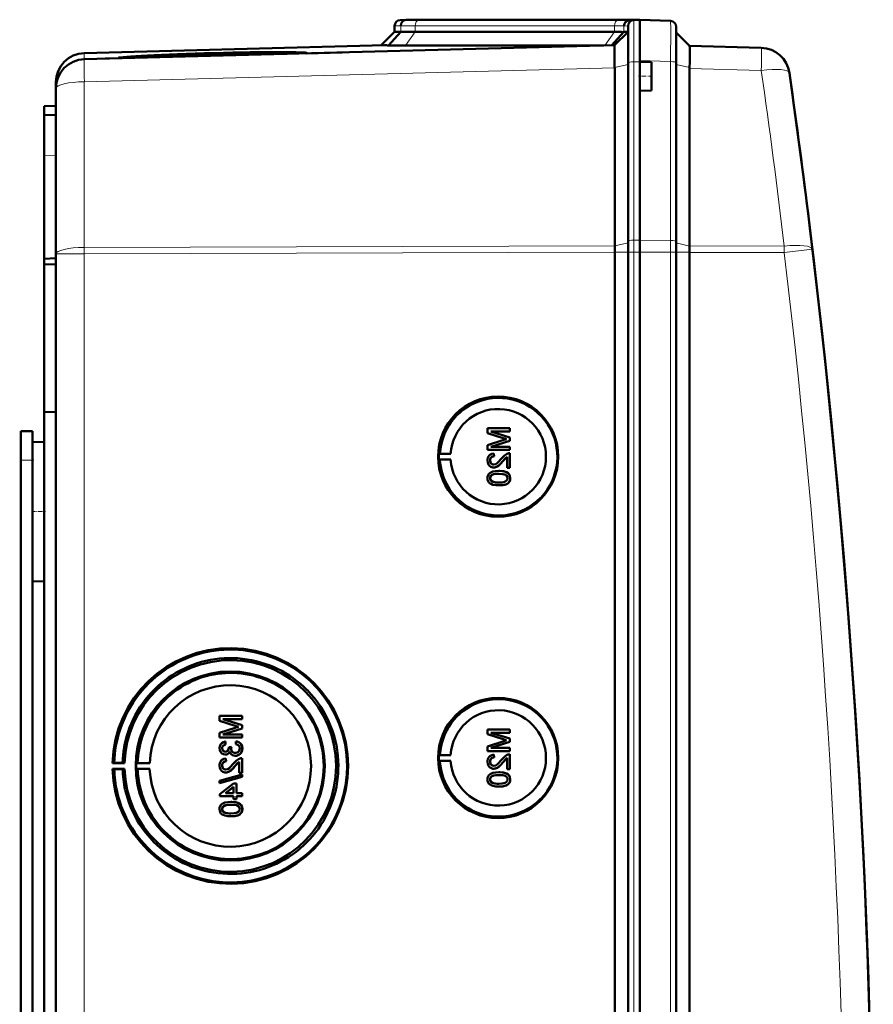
# Model space of a CAD drawing. Extents: x -1595 to 1972, y -1684 to 713.
# Tile 19 of 60: x 476 to 623, y -1153 to -985. Entities that reach past the tile are written whole.
import ezdxf

# ---------------------------------------------------------------- set-up
doc = ezdxf.new("R2010")
doc.units = 0
doc.linetypes.add('DASHDOT', pattern=[18.5, 12, -3, 0.5, -3])

msp = doc.modelspace()

# ---------------------------------------------------------------- linework, layer by layer
at = {"color": 7, "lineweight": 50}
for p, q in [((542.57, -984.68), (541.53, -984.72)), ((543.47, -984.66), (542.53, -984.69)), ((542.57, -984.68), (542.56, -984.68)), ((543.47, -984.66), (542.57, -984.68)), ((543.47, -984.66), (542.57, -984.68)), ((545.49, -984.68), (545.23, -984.68)), ((579.63, -984.68), (545.49, -984.68)), ((579.63, -984.68), (545.49, -984.68)), ((579.64, -984.68), (545.49, -984.68)), ((581.68, -984.7), (580.74, -984.74)), ((581.53, -984.72), (582.57, -984.68)), ((582.56, -984.68), (581.65, -984.66)), ((582.56, -984.68), (581.65, -984.66)), ((582.56, -984.68), (581.68, -984.7)), ((582.56, -991.65), (582.56, -984.68)), ((582.56, -984.68), (587.85, -984.87)), ((540.57, -986.74), (538.27, -989.04)), ((541.65, -986.72), (539.51, -989.06)), ((540.57, -985.72), (540.57, -986.74)), ((541.65, -986.72), (540.57, -986.74)), ((578.22, -986.74), (544.08, -986.74)), ((579.85, -986.76), (577.75, -989.06)), ((578.26, -989.05), (580.57, -986.74)), ((580.57, -986.74), (579.85, -986.76)), ((580.57, -992.08), (580.57, -985.72)), ((588.81, -992.06), (588.81, -985.87)), ((591.1, -989.16), (588.81, -986.87)), ((538.88, -989.03), (487.43, -990.38)), ((578.27, -989.04), (487.43, -991.42)), ((542.42, -989.09), (576.41, -989.09)), ((591.1, -989.16), (603.38, -989.48)), ((491, -991.33), (493.38, -991.27)), ((494.98, -991.16), (493.26, -991.21)), ((493.27, -991.23), (494.98, -991.19)), ((494.98, -991.19), (494.97, -991.23)), ((523.73, -990.47), (495.1, -991.22)), ((523.85, -990.42), (523.87, -990.47)), ((525.44, -990.43), (531.62, -990.27)), ((582.56, -991.85), (582.56, -991.65)), ((582.57, -991.85), (582.57, -991.65)), ((578.26, -992.83), (578.25, -991.97)), ((578.26, -992.83), (578.27, -992.92)), ((578.27, -1023.39), (578.27, -992.92)), ((580.57, -1022.65), (580.57, -992.08)), ((582.56, -991.85), (582.56, -994.35)), ((584.56, -991.92), (582.56, -991.85)), ((584.56, -991.92), (584.56, -994.35)), ((588.81, -1022.69), (588.81, -992.06)), ((591.1, -993.03), (591.1, -1023.4)), ((582.56, -994.35), (582.56, -996.85)), ((584.56, -994.35), (584.56, -996.78)), ((482.57, -995.37), (482.57, -996.41)), ((482.57, -996.42), (482.57, -1024.79)), ((584.56, -996.78), (582.56, -996.85)), ((582.56, -1022.42), (582.56, -996.85)), ((582.57, -1022.42), (582.57, -996.85)), ((480.57, -999.5), (482.57, -999.43)), ((480.57, -1001), (480.57, -999.5)), ((482.57, -1000.93), (480.57, -1001)), ((480.57, -1001), (480.57, -1008)), ((480.57, -1008), (480.57, -1025.63)), ((611.58, -1019.37), (611.71, -1020.38)), ((580.57, -1024.5), (580.57, -1022.65)), ((582.56, -1024.5), (582.56, -1022.42)), ((582.57, -1024.5), (582.57, -1022.42)), ((588.81, -1024.5), (588.81, -1022.69)), ((480.57, -1025.63), (482.57, -1025.54)), ((482.57, -1372.28), (482.57, -1024.79)), ((578.27, -1024.5), (578.27, -1024.51)), ((578.27, -1372.55), (578.27, -1024.51)), ((580.57, -1024.5), (580.57, -1372.56)), ((582.56, -1039.5), (582.56, -1024.5)), ((582.57, -1024.5), (582.57, -1372.56)), ((588.81, -1372.56), (588.81, -1024.5)), ((591.1, -1024.53), (591.1, -1024.5)), ((591.1, -1372.54), (591.1, -1024.53)), ((480.57, -1026.58), (480.57, -1025.63)), ((480.57, -1026.58), (482.57, -1026.55)), ((480.57, -1026.58), (480.57, -1051.85)), ((582.56, -1039.5), (582.56, -1352.29)), ((480.57, -1051.85), (480.57, -1197.6)), ((480.57, -1051.85), (482.57, -1051.87)), ((476.57, -1055.13), (478.57, -1055.13)), ((476.57, -1060.13), (476.57, -1055.13)), ((478.57, -1060.13), (478.57, -1055.13)), ((560.34, -1054.66), (556.48, -1054.66)), ((556.48, -1055.47), (556.48, -1054.66)), ((556.48, -1055.47), (559.19, -1056.33)), ((557.08, -1055.2), (560.34, -1055.2)), ((560.34, -1056.22), (557.08, -1055.2)), ((560.34, -1056.22), (557.08, -1055.2)), ((560.34, -1054.66), (560.34, -1054.66)), ((560.34, -1054.66), (560.34, -1055.2)), ((560.34, -1054.66), (560.34, -1055.2)), ((560.34, -1055.2), (560.34, -1055.2)), ((478.57, -1057.04), (480.57, -1056.98)), ((478.57, -1057.04), (480.57, -1056.98)), ((478.57, -1057.04), (478.57, -1068.93)), ((559.14, -1056.7), (556.48, -1057.55)), ((556.48, -1058.36), (556.48, -1057.55)), ((557.08, -1057.82), (560.34, -1056.79)), ((557.08, -1057.82), (560.34, -1056.79)), ((560.34, -1056.22), (560.34, -1056.22)), ((560.34, -1056.22), (560.34, -1056.79)), ((560.34, -1056.22), (560.34, -1056.79)), ((560.34, -1056.79), (560.34, -1056.79)), ((548.14, -1059.02), (548.34, -1058.99)), ((548.14, -1059.02), (550.18, -1059.02)), ((548.34, -1058.99), (550.18, -1059.02)), ((556.48, -1058.36), (560.34, -1058.36)), ((560.34, -1057.82), (557.08, -1057.82)), ((557.57, -1058.95), (557.58, -1058.95)), ((557.62, -1059.45), (557.57, -1058.95)), ((557.63, -1059.45), (557.58, -1058.95)), ((560.34, -1057.82), (560.34, -1057.82)), ((560.34, -1057.82), (560.34, -1058.36)), ((560.34, -1057.82), (560.34, -1058.36)), ((560.34, -1058.36), (560.34, -1058.36)), ((560.34, -1058.9), (560.34, -1058.9)), ((560.34, -1058.9), (560.34, -1061.42)), ((560.34, -1058.9), (560.34, -1061.42)), ((476.57, -1190.13), (476.57, -1060.13)), ((478.57, -1062.52), (478.57, -1060.13)), ((548.14, -1060.02), (548.34, -1060.05)), ((548.14, -1060.02), (550.18, -1060.02)), ((548.34, -1060.05), (550.18, -1060.02)), ((556.93, -1060.18), (556.94, -1060.18)), ((557.62, -1059.45), (557.63, -1059.45)), ((559.13, -1060.3), (559.84, -1059.54)), ((559.13, -1060.3), (559.13, -1060.3)), ((559.84, -1061.42), (559.84, -1059.54)), ((557.19, -1062.68), (557.2, -1062.68)), ((557.55, -1061.37), (557.55, -1061.37)), ((558.44, -1061.97), (558.44, -1061.97)), ((559.84, -1061.42), (560.34, -1061.42)), ((560.01, -1062.34), (560.02, -1062.34)), ((560.34, -1061.42), (560.34, -1061.42)), ((556.93, -1063.19), (556.94, -1063.19)), ((560.38, -1063.2), (560.39, -1063.2)), ((558.44, -1064.43), (558.44, -1064.43)), ((478.57, -1068.93), (478.57, -1080.83)), ((478.57, -1321.72), (478.57, -1075.34)), ((478.57, -1080.83), (480.57, -1080.88)), ((514.44, -1103.94), (510.59, -1103.94)), ((510.59, -1104.76), (510.59, -1103.94)), ((510.59, -1104.76), (513.29, -1105.62)), ((514.44, -1105.51), (511.18, -1104.49)), ((511.18, -1104.49), (514.44, -1104.49)), ((514.45, -1105.51), (511.19, -1104.49)), ((514.44, -1103.94), (514.45, -1103.94)), ((514.44, -1103.94), (514.44, -1104.49)), ((514.44, -1104.49), (514.45, -1104.49)), ((514.45, -1103.94), (514.45, -1104.49)), ((513.25, -1105.99), (510.59, -1106.84)), ((511.18, -1107.11), (514.44, -1106.08)), ((511.19, -1107.11), (514.45, -1106.08)), ((514.44, -1105.51), (514.45, -1105.51)), ((514.44, -1105.51), (514.44, -1106.08)), ((514.44, -1106.08), (514.45, -1106.08)), ((514.45, -1105.51), (514.45, -1106.08)), ((560.34, -1106.26), (556.48, -1106.26)), ((556.48, -1107.08), (556.48, -1106.26)), ((560.34, -1106.26), (560.34, -1106.26)), ((560.34, -1106.26), (560.34, -1106.81)), ((560.34, -1106.26), (560.34, -1106.81)), ((510.59, -1107.65), (510.59, -1106.84)), ((510.59, -1107.65), (514.44, -1107.65)), ((514.44, -1107.11), (511.18, -1107.11)), ((514.44, -1107.11), (514.45, -1107.11)), ((514.44, -1107.11), (514.44, -1107.65)), ((514.44, -1107.65), (514.45, -1107.65)), ((514.45, -1107.11), (514.45, -1107.65)), ((556.48, -1107.08), (559.19, -1107.94)), ((557.08, -1106.81), (560.34, -1106.81)), ((560.34, -1107.83), (557.08, -1106.81)), ((560.34, -1107.83), (557.08, -1106.81)), ((560.34, -1106.81), (560.34, -1106.81)), ((560.34, -1107.83), (560.34, -1107.83)), ((560.34, -1107.83), (560.34, -1108.4)), ((560.34, -1107.83), (560.34, -1108.4)), ((511.04, -1109.48), (511.04, -1109.48)), ((511.58, -1108.34), (511.59, -1108.34)), ((511.63, -1108.83), (511.58, -1108.34)), ((511.64, -1108.83), (511.59, -1108.34)), ((511.63, -1108.83), (511.64, -1108.83)), ((512.62, -1109.22), (512.17, -1109.28)), ((512.17, -1109.28), (512.18, -1109.35)), ((512.56, -1109.54), (512.57, -1109.54)), ((512.62, -1109.22), (512.62, -1109.22)), ((513.41, -1108.29), (513.36, -1108.79)), ((513.41, -1108.29), (513.41, -1108.29)), ((514.49, -1109.49), (514.5, -1109.49)), ((559.14, -1108.3), (556.48, -1109.16)), ((556.48, -1109.97), (556.48, -1109.16)), ((557.08, -1109.42), (560.34, -1108.4)), ((557.08, -1109.42), (560.34, -1108.4)), ((560.34, -1109.42), (557.08, -1109.42)), ((560.34, -1108.4), (560.34, -1108.4)), ((560.34, -1109.42), (560.34, -1109.42)), ((560.34, -1109.42), (560.34, -1109.97)), ((560.34, -1109.42), (560.34, -1109.97)), ((511.57, -1110.56), (511.58, -1110.56)), ((511.68, -1111.21), (511.69, -1111.2)), ((511.73, -1111.7), (511.68, -1111.21)), ((511.74, -1111.7), (511.69, -1111.21)), ((513.28, -1110.76), (513.29, -1110.76)), ((514.44, -1111.16), (514.45, -1111.16)), ((514.44, -1111.16), (514.44, -1113.67)), ((514.45, -1111.16), (514.45, -1113.67)), ((548.14, -1110.63), (548.34, -1110.6)), ((548.14, -1110.63), (550.18, -1110.63)), ((548.34, -1110.6), (550.18, -1110.63)), ((556.48, -1109.97), (560.34, -1109.97)), ((557.57, -1110.56), (557.58, -1110.56)), ((557.62, -1111.05), (557.57, -1110.56)), ((557.63, -1111.05), (557.58, -1110.56)), ((557.62, -1111.05), (557.63, -1111.05)), ((559.13, -1111.91), (559.84, -1111.15)), ((559.84, -1113.03), (559.84, -1111.14)), ((560.34, -1109.97), (560.34, -1109.97)), ((560.34, -1110.51), (560.34, -1110.51)), ((560.34, -1110.51), (560.34, -1113.03)), ((560.34, -1110.51), (560.34, -1113.03)), ((492.26, -1112.01), (492.56, -1111.97)), ((494.32, -1112.01), (492.26, -1112.01)), ((492.56, -1113.06), (492.26, -1113.01)), ((492.26, -1113.01), (494.32, -1113.01)), ((492.56, -1111.97), (493.99, -1111.99)), ((493.99, -1113.04), (492.56, -1113.06)), ((493.99, -1111.99), (494.32, -1112.01)), ((494.32, -1113.01), (493.99, -1113.04)), ((496.56, -1111.98), (496.35, -1112.01)), ((496.35, -1112.01), (498.63, -1112.01)), ((496.56, -1113.05), (496.35, -1113.01)), ((496.35, -1113.01), (498.63, -1113.01)), ((498.63, -1112.01), (496.56, -1111.98)), ((498.63, -1113.01), (496.56, -1113.05)), ((511.04, -1112.43), (511.04, -1112.43)), ((511.73, -1111.7), (511.74, -1111.7)), ((513.24, -1112.56), (513.95, -1111.8)), ((513.24, -1112.56), (513.24, -1112.56)), ((513.95, -1113.67), (513.95, -1111.79)), ((548.14, -1111.63), (548.34, -1111.66)), ((548.14, -1111.63), (550.18, -1111.63)), ((548.34, -1111.66), (550.18, -1111.63)), ((556.93, -1111.78), (556.94, -1111.78)), ((557.55, -1112.98), (557.55, -1112.98)), ((559.13, -1111.91), (559.13, -1111.91)), ((559.84, -1113.03), (560.34, -1113.03)), ((560.34, -1113.03), (560.34, -1113.03)), ((514.44, -1113.97), (510.59, -1115.06)), ((510.59, -1115.47), (514.44, -1114.38)), ((510.6, -1115.47), (514.45, -1114.38)), ((511.66, -1113.63), (511.66, -1113.63)), ((513.95, -1113.67), (514.44, -1113.67)), ((514.44, -1113.67), (514.45, -1113.67)), ((514.44, -1113.97), (514.45, -1113.97)), ((514.44, -1113.97), (514.44, -1114.38)), ((514.44, -1114.38), (514.45, -1114.38)), ((514.45, -1113.97), (514.45, -1114.38)), ((556.93, -1114.8), (556.94, -1114.8)), ((557.19, -1114.29), (557.2, -1114.29)), ((558.44, -1113.57), (558.44, -1113.57)), ((560.01, -1113.95), (560.02, -1113.95)), ((560.38, -1114.81), (560.39, -1114.81)), ((510.59, -1115.47), (510.59, -1115.06)), ((510.59, -1115.47), (510.6, -1115.47)), ((513.01, -1115.5), (510.64, -1117.33)), ((511.62, -1117.18), (513.01, -1116.11)), ((511.63, -1117.18), (513.02, -1116.11)), ((513.51, -1115.5), (513.01, -1115.5)), ((513.01, -1117.18), (513.01, -1116.11)), ((513.51, -1115.5), (513.51, -1115.5)), ((513.51, -1115.5), (513.51, -1117.18)), ((513.51, -1115.5), (513.51, -1117.18)), ((558.44, -1116.04), (558.44, -1116.04)), ((510.64, -1117.68), (510.64, -1117.33)), ((510.64, -1117.68), (513.01, -1117.68)), ((513.01, -1117.18), (511.62, -1117.18)), ((513.01, -1118.17), (513.01, -1117.68)), ((513.01, -1118.17), (513.51, -1118.17)), ((514.44, -1117.18), (513.51, -1117.18)), ((513.51, -1117.68), (514.44, -1117.68)), ((513.51, -1117.68), (513.51, -1118.17)), ((513.51, -1117.68), (513.51, -1118.17)), ((513.51, -1118.17), (513.51, -1118.17)), ((514.44, -1117.18), (514.45, -1117.18)), ((514.44, -1117.18), (514.44, -1117.68)), ((514.44, -1117.68), (514.45, -1117.68)), ((514.45, -1117.18), (514.45, -1117.68)), ((511.04, -1119.89), (511.04, -1119.89)), ((511.3, -1119.38), (511.31, -1119.38)), ((512.54, -1118.66), (512.55, -1118.66)), ((514.12, -1119.04), (514.13, -1119.04)), ((514.49, -1119.9), (514.5, -1119.9)), ((512.54, -1121.13), (512.55, -1121.13))]:
    msp.add_line(p, q, dxfattribs=at)
at = {"color": 7, "lineweight": 18}
for p, q in [((542.53, -984.69), (541.53, -984.72)), ((544.76, -984.72), (578.9, -984.72)), ((581.53, -984.72), (580.74, -984.74)), ((581.53, -991.86), (581.53, -984.72)), ((581.65, -984.71), (581.65, -984.66)), ((541.65, -985.69), (540.57, -985.72)), ((541.65, -985.69), (541.65, -986.72)), ((544.08, -986.74), (542.42, -989.09)), ((578.22, -985.72), (544.08, -985.72)), ((544.08, -985.72), (544.08, -986.74)), ((578.22, -986.74), (576.56, -989.09)), ((578.22, -985.72), (578.22, -986.74)), ((580.57, -985.72), (579.85, -985.74)), ((579.85, -985.74), (579.85, -986.76)), ((487.43, -991.42), (487.43, -990.38)), ((587.85, -991.84), (582.56, -991.65)), ((587.85, -1022.46), (587.85, -991.84)), ((487.43, -995.3), (578.27, -992.92)), ((578.26, -992.83), (580.57, -992.31)), ((582.57, -991.85), (581.53, -991.86)), ((581.53, -991.86), (581.53, -1022.43)), ((591.1, -992.86), (588.81, -992.34)), ((603.38, -993.35), (591.1, -993.03)), ((487.43, -1023.66), (487.43, -995.3)), ((482.57, -1007.93), (480.57, -1008)), ((578.27, -1023.39), (487.43, -1023.66)), ((487.43, -1024.79), (487.43, -1023.66)), ((578.27, -1023.4), (580.57, -1022.88)), ((581.53, -1022.43), (582.57, -1022.42)), ((581.53, -1024.5), (581.53, -1022.43)), ((587.85, -1022.46), (582.56, -1022.42)), ((587.85, -1024.5), (587.85, -1022.46)), ((591.1, -1023.43), (588.81, -1022.91)), ((591.1, -1023.4), (607.3, -1023.45)), ((487.43, -1024.79), (482.57, -1024.79)), ((487.43, -1024.79), (578.27, -1024.51)), ((487.43, -1372.28), (487.43, -1024.79)), ((578.27, -1024.5), (580.57, -1024.5)), ((580.57, -1024.5), (581.53, -1024.5)), ((581.53, -1024.5), (582.57, -1024.5)), ((581.53, -1024.5), (581.53, -1372.56)), ((587.85, -1024.5), (582.56, -1024.5)), ((587.85, -1024.5), (588.81, -1024.5)), ((587.85, -1372.56), (587.85, -1024.5)), ((591.1, -1024.5), (588.81, -1024.5)), ((607.3, -1024.57), (591.1, -1024.53)), ((476.57, -1060.13), (478.57, -1060.13))]:
    msp.add_line(p, q, dxfattribs=at)
at = {"color": 7, "linetype": 'DASHDOT', "lineweight": 18, "ltscale": 0.060016}
msp.add_line((584.76, -994.35), (582.36, -994.35), dxfattribs=at)
at = {"color": 7, "linetype": 'DASHDOT', "lineweight": 18, "ltscale": 0.060001}
for p, q in [((476.37, -1060.13), (478.77, -1060.13)), ((478.37, -1068.93), (480.77, -1068.93))]:
    msp.add_line(p, q, dxfattribs=at)
at = {"color": 7, "lineweight": 18}
for points in [[(587.85, -984.87), (587.85, -984.87), (587.85, -984.88), (587.86, -986.19), (587.85, -991.84)], [(607.3, -1024.57), (610.75, -1024.16), (612.1, -1023.99), (612.13, -1023.98), (612.14, -1023.98)]]:
    msp.add_lwpolyline(points, dxfattribs=at)
at = {"color": 7, "lineweight": 50}
for points in [[(578.24, -989.34), (578.26, -989.07), (578.26, -989.05), (578.26, -989.05)], [(591.17, -990.25), (591.14, -989.36), (591.11, -989.18), (591.11, -989.16), (591.1, -989.16)], [(557.57, -1058.95), (557.21, -1059.03), (556.89, -1059.2), (556.75, -1059.33), (556.57, -1059.65), (556.49, -1060.01), (556.48, -1060.19)], [(559.99, -1058.95), (559.73, -1059.07), (559.38, -1059.32), (558.89, -1059.84)], [(556.48, -1060.19), (556.52, -1060.54), (556.65, -1060.88), (556.82, -1061.09), (557.04, -1061.25), (557.38, -1061.36), (557.55, -1061.37)], [(556.93, -1060.18), (556.99, -1059.84), (557.11, -1059.65), (557.29, -1059.51), (557.51, -1059.45), (557.62, -1059.45)], [(557.55, -1060.88), (557.34, -1060.84), (557.16, -1060.74), (557.03, -1060.58), (556.95, -1060.38), (556.93, -1060.18)], [(556.94, -1060.18), (556.96, -1059.95), (557.02, -1059.79), (557.19, -1059.58), (557.44, -1059.47), (557.63, -1059.45)], [(557.56, -1060.88), (557.36, -1060.85), (557.21, -1060.77), (557.07, -1060.63), (556.99, -1060.48), (556.94, -1060.18)], [(558.89, -1059.84), (558.31, -1060.48), (558.18, -1060.6), (557.89, -1060.8), (557.55, -1060.88)], [(557.55, -1061.37), (557.74, -1061.36), (558.12, -1061.23), (558.45, -1061.01), (558.74, -1060.74), (559.13, -1060.3)], [(557.55, -1061.37), (557.84, -1061.34), (558.18, -1061.2), (558.44, -1061.02), (558.85, -1060.63), (559.13, -1060.3)], [(559.13, -1060.3), (559.53, -1059.82), (559.84, -1059.54)], [(558.44, -1061.97), (557.91, -1061.99), (557.4, -1062.08), (557.03, -1062.23), (556.92, -1062.3), (556.73, -1062.48), (556.58, -1062.7), (556.51, -1062.95), (556.48, -1063.2)], [(556.93, -1063.19), (556.94, -1063.07), (557.03, -1062.86), (557.19, -1062.68)], [(556.94, -1063.19), (556.96, -1063.02), (557.11, -1062.76), (557.2, -1062.68)], [(557.19, -1062.68), (557.54, -1062.54), (557.91, -1062.48), (558.43, -1062.46)], [(557.2, -1062.68), (557.6, -1062.53), (557.93, -1062.48), (558.44, -1062.46)], [(558.43, -1062.46), (559.09, -1062.5), (559.36, -1062.55), (559.5, -1062.59), (559.77, -1062.77), (559.91, -1063.01), (559.94, -1063.2)], [(560.01, -1062.34), (559.73, -1062.18), (559.25, -1062.03), (558.6, -1061.97), (558.44, -1061.97)], [(560.02, -1062.34), (559.59, -1062.12), (559.11, -1062.01), (558.44, -1061.97)], [(560.38, -1063.2), (560.33, -1062.82), (560.21, -1062.55), (560.01, -1062.34)], [(560.39, -1063.2), (560.34, -1062.82), (560.16, -1062.48), (560.02, -1062.34)], [(556.48, -1063.2), (556.51, -1063.46), (556.59, -1063.71), (556.73, -1063.93), (556.93, -1064.11), (557.09, -1064.19), (557.42, -1064.32), (557.93, -1064.41), (558.44, -1064.43)], [(558.43, -1063.94), (558.06, -1063.93), (557.75, -1063.9), (557.47, -1063.84), (557.33, -1063.79), (557.08, -1063.6), (556.94, -1063.34), (556.93, -1063.19)], [(558.44, -1063.94), (557.88, -1063.92), (557.51, -1063.85), (557.33, -1063.79), (557.17, -1063.68), (557.04, -1063.54), (556.94, -1063.28), (556.94, -1063.19)], [(559.94, -1063.2), (559.91, -1063.38), (559.77, -1063.62), (559.52, -1063.8), (559.31, -1063.87), (558.99, -1063.92), (558.43, -1063.94)], [(558.44, -1064.43), (558.96, -1064.41), (559.47, -1064.32), (559.72, -1064.23), (559.95, -1064.1), (560.14, -1063.92), (560.29, -1063.7), (560.36, -1063.45), (560.38, -1063.2)], [(558.44, -1064.43), (558.94, -1064.41), (559.12, -1064.39), (559.61, -1064.27), (559.96, -1064.09), (560.21, -1063.84), (560.36, -1063.51), (560.39, -1063.2)], [(511.58, -1108.34), (511.26, -1108.43), (510.98, -1108.6), (510.76, -1108.84), (510.63, -1109.15), (510.59, -1109.47)], [(510.59, -1109.47), (510.63, -1109.79), (510.76, -1110.09), (510.97, -1110.35), (511.26, -1110.51), (511.57, -1110.56)], [(511.04, -1109.48), (511.06, -1109.29), (511.2, -1109.04), (511.36, -1108.92), (511.63, -1108.83)], [(511.04, -1109.48), (511.07, -1109.29), (511.14, -1109.12), (511.27, -1108.98), (511.42, -1108.89), (511.64, -1108.83)], [(511.59, -1110.07), (511.41, -1110.04), (511.25, -1109.96), (511.09, -1109.74), (511.04, -1109.48)], [(511.6, -1110.07), (511.42, -1110.04), (511.2, -1109.91), (511.08, -1109.7), (511.04, -1109.48)], [(512.18, -1109.35), (512.16, -1109.56), (512.03, -1109.84), (511.89, -1109.99), (511.79, -1110.04), (511.59, -1110.07)], [(513.28, -1110.27), (513.06, -1110.24), (512.85, -1110.13), (512.76, -1110.06), (512.63, -1109.87), (512.57, -1109.65), (512.56, -1109.54)], [(513.29, -1110.27), (513.06, -1110.23), (512.89, -1110.16), (512.69, -1109.96), (512.58, -1109.69), (512.57, -1109.54)], [(513.28, -1110.76), (513.48, -1110.75), (513.85, -1110.62), (514.16, -1110.38), (514.38, -1110.05), (514.48, -1109.68), (514.49, -1109.49)], [(514.05, -1109.51), (514.04, -1109.63), (513.97, -1109.86), (513.83, -1110.06), (513.63, -1110.19), (513.4, -1110.26), (513.28, -1110.27)], [(513.29, -1110.76), (513.68, -1110.7), (513.91, -1110.59), (514.12, -1110.43), (514.28, -1110.24), (514.45, -1109.88), (514.5, -1109.49)], [(513.36, -1108.79), (513.57, -1108.84), (513.77, -1108.94), (513.99, -1109.19), (514.05, -1109.51)], [(514.49, -1109.49), (514.45, -1109.13), (514.3, -1108.81), (514.06, -1108.54), (513.91, -1108.44), (513.58, -1108.32), (513.41, -1108.29)], [(514.5, -1109.49), (514.46, -1109.14), (514.37, -1108.91), (514.23, -1108.7), (513.96, -1108.47), (513.62, -1108.32), (513.41, -1108.29)], [(511.68, -1111.21), (511.32, -1111.28), (511, -1111.46), (510.86, -1111.58), (510.68, -1111.9), (510.6, -1112.26), (510.59, -1112.44)], [(511.57, -1110.56), (511.77, -1110.54), (511.95, -1110.47), (512.11, -1110.36), (512.29, -1110.12), (512.34, -1110.04)], [(511.58, -1110.56), (511.77, -1110.54), (511.96, -1110.47), (512.12, -1110.36), (512.25, -1110.21), (512.34, -1110.05)], [(512.34, -1110.04), (512.42, -1110.28), (512.58, -1110.49), (512.79, -1110.65), (513.03, -1110.74), (513.28, -1110.76)], [(514.1, -1111.21), (513.84, -1111.32), (513.49, -1111.57), (513, -1112.1)], [(557.57, -1110.56), (557.21, -1110.63), (556.89, -1110.81), (556.75, -1110.94), (556.57, -1111.26), (556.49, -1111.62), (556.48, -1111.79)], [(556.93, -1111.78), (556.99, -1111.45), (557.11, -1111.26), (557.29, -1111.12), (557.51, -1111.06), (557.62, -1111.05)], [(556.94, -1111.78), (556.96, -1111.56), (557.02, -1111.39), (557.19, -1111.19), (557.44, -1111.07), (557.63, -1111.05)], [(558.89, -1111.45), (558.31, -1112.09), (558.18, -1112.21), (557.89, -1112.4), (557.55, -1112.49)], [(559.99, -1110.56), (559.73, -1110.68), (559.38, -1110.92), (558.89, -1111.45)], [(559.13, -1111.91), (559.53, -1111.43), (559.84, -1111.14)], [(510.59, -1112.44), (510.63, -1112.8), (510.76, -1113.13), (510.93, -1113.34), (511.15, -1113.5), (511.48, -1113.61), (511.66, -1113.63)], [(511.04, -1112.43), (511.1, -1112.09), (511.22, -1111.9), (511.4, -1111.77), (511.62, -1111.71), (511.73, -1111.7)], [(511.04, -1112.43), (511.07, -1112.21), (511.13, -1112.04), (511.3, -1111.83), (511.55, -1111.72), (511.74, -1111.7)], [(511.66, -1113.13), (511.45, -1113.1), (511.27, -1112.99), (511.14, -1112.83), (511.06, -1112.63), (511.04, -1112.43)], [(511.67, -1113.13), (511.46, -1113.1), (511.32, -1113.02), (511.18, -1112.89), (511.1, -1112.73), (511.04, -1112.43)], [(513, -1112.1), (512.42, -1112.74), (512.29, -1112.86), (512, -1113.05), (511.66, -1113.13)], [(511.66, -1113.63), (511.85, -1113.61), (512.23, -1113.48), (512.56, -1113.27), (512.84, -1113), (513.24, -1112.56)], [(511.66, -1113.63), (511.95, -1113.59), (512.29, -1113.45), (512.55, -1113.28), (512.96, -1112.88), (513.24, -1112.56)], [(513.24, -1112.56), (513.64, -1112.07), (513.95, -1111.79)], [(556.48, -1111.79), (556.52, -1112.15), (556.65, -1112.48), (556.82, -1112.69), (557.04, -1112.85), (557.38, -1112.97), (557.55, -1112.98)], [(557.55, -1112.49), (557.34, -1112.45), (557.16, -1112.34), (557.03, -1112.18), (556.95, -1111.99), (556.93, -1111.78)], [(557.56, -1112.49), (557.36, -1112.45), (557.21, -1112.37), (557.07, -1112.24), (556.99, -1112.09), (556.94, -1111.78)], [(557.55, -1112.98), (557.74, -1112.96), (558.12, -1112.84), (558.45, -1112.62), (558.74, -1112.35), (559.13, -1111.91)], [(557.55, -1112.98), (557.84, -1112.94), (558.18, -1112.81), (558.44, -1112.63), (558.85, -1112.23), (559.13, -1111.91)], [(558.44, -1113.57), (557.91, -1113.6), (557.4, -1113.69), (557.03, -1113.84), (556.92, -1113.91), (556.73, -1114.08), (556.58, -1114.31), (556.51, -1114.56), (556.48, -1114.81)], [(556.48, -1114.81), (556.51, -1115.07), (556.59, -1115.32), (556.73, -1115.54), (556.93, -1115.71), (557.09, -1115.8), (557.42, -1115.92), (557.93, -1116.02), (558.44, -1116.04)], [(556.93, -1114.8), (556.94, -1114.68), (557.03, -1114.46), (557.19, -1114.29)], [(558.43, -1115.55), (558.06, -1115.54), (557.75, -1115.51), (557.47, -1115.45), (557.33, -1115.4), (557.08, -1115.21), (556.94, -1114.95), (556.93, -1114.8)], [(556.94, -1114.8), (556.96, -1114.62), (557.11, -1114.37), (557.2, -1114.29)], [(558.44, -1115.55), (557.88, -1115.52), (557.51, -1115.46), (557.33, -1115.39), (557.17, -1115.29), (557.04, -1115.15), (556.94, -1114.89), (556.94, -1114.8)], [(557.19, -1114.29), (557.54, -1114.15), (557.91, -1114.09), (558.43, -1114.07)], [(557.2, -1114.29), (557.6, -1114.14), (557.93, -1114.09), (558.44, -1114.07)], [(558.43, -1114.07), (559.09, -1114.1), (559.36, -1114.15), (559.5, -1114.2), (559.77, -1114.38), (559.91, -1114.62), (559.94, -1114.81)], [(559.94, -1114.81), (559.91, -1114.99), (559.77, -1115.22), (559.52, -1115.41), (559.31, -1115.47), (558.99, -1115.52), (558.43, -1115.55)], [(560.01, -1113.95), (559.73, -1113.78), (559.25, -1113.64), (558.6, -1113.58), (558.44, -1113.57)], [(560.02, -1113.95), (559.59, -1113.73), (559.11, -1113.62), (558.44, -1113.57)], [(558.44, -1116.04), (558.96, -1116.02), (559.47, -1115.92), (559.72, -1115.83), (559.95, -1115.71), (560.14, -1115.53), (560.29, -1115.31), (560.36, -1115.05), (560.38, -1114.81)], [(558.44, -1116.04), (558.94, -1116.02), (559.12, -1116), (559.61, -1115.88), (559.96, -1115.7), (560.21, -1115.45), (560.36, -1115.11), (560.39, -1114.81)], [(560.38, -1114.81), (560.33, -1114.42), (560.21, -1114.16), (560.01, -1113.95)], [(560.39, -1114.81), (560.34, -1114.43), (560.16, -1114.08), (560.02, -1113.95)], [(512.54, -1118.66), (512.02, -1118.69), (511.51, -1118.78), (511.14, -1118.93), (511.03, -1119), (510.83, -1119.17), (510.69, -1119.4), (510.61, -1119.65), (510.59, -1119.9)], [(510.59, -1119.9), (510.62, -1120.16), (510.7, -1120.41), (510.84, -1120.63), (511.04, -1120.81), (511.19, -1120.89), (511.52, -1121.02), (512.04, -1121.11), (512.54, -1121.13)], [(511.04, -1119.89), (511.05, -1119.77), (511.13, -1119.55), (511.3, -1119.38)], [(511.04, -1119.89), (511.07, -1119.71), (511.22, -1119.46), (511.31, -1119.38)], [(512.54, -1120.64), (512.17, -1120.63), (511.86, -1120.6), (511.58, -1120.54), (511.44, -1120.49), (511.18, -1120.3), (511.05, -1120.04), (511.04, -1119.89)], [(512.55, -1120.64), (511.99, -1120.61), (511.62, -1120.55), (511.44, -1120.48), (511.28, -1120.38), (511.15, -1120.24), (511.05, -1119.98), (511.04, -1119.89)], [(511.3, -1119.38), (511.64, -1119.24), (512.02, -1119.18), (512.54, -1119.16)], [(511.31, -1119.38), (511.71, -1119.23), (512.04, -1119.18), (512.55, -1119.16)], [(514.12, -1119.04), (513.84, -1118.87), (513.36, -1118.73), (512.71, -1118.67), (512.54, -1118.66)], [(512.54, -1119.16), (513.2, -1119.19), (513.47, -1119.25), (513.61, -1119.29), (513.87, -1119.47), (514.02, -1119.71), (514.05, -1119.9)], [(512.54, -1121.13), (513.07, -1121.11), (513.58, -1121.01), (513.83, -1120.93), (514.06, -1120.8), (514.25, -1120.62), (514.39, -1120.4), (514.47, -1120.15), (514.49, -1119.9)], [(514.05, -1119.9), (514.02, -1120.08), (513.88, -1120.32), (513.63, -1120.5), (513.42, -1120.56), (513.1, -1120.61), (512.54, -1120.64)], [(514.13, -1119.04), (513.7, -1118.82), (513.22, -1118.71), (512.55, -1118.66)], [(512.55, -1121.13), (513.05, -1121.11), (513.23, -1121.09), (513.72, -1120.97), (514.07, -1120.79), (514.32, -1120.54), (514.47, -1120.21), (514.5, -1119.9)], [(514.49, -1119.9), (514.44, -1119.52), (514.31, -1119.25), (514.12, -1119.04)], [(514.5, -1119.9), (514.45, -1119.52), (514.26, -1119.17), (514.13, -1119.04)]]:
    msp.add_lwpolyline(points, dxfattribs=at)
for centre, radius, start, end in [((541.57, -985.72), 1, 91.9999, 180.0004), ((545.18, -921.16), 63.52, 268.4613, 270.0941), ((545.25, -916.94), 67.74, 268.502, 270.2102), ((579.88, -917.11), 67.57, 269.7861, 271.4988), ((579.88, -917.11), 67.57, 269.7861, 271.4988), ((579.88, -1056.4), 71.72, 88.5636, 90.1948), ((581.57, -985.72), 1, 92, 180), ((587.81, -985.87), 1, 360, 88), ((543.78, -904.21), 82.54, 268.5194, 270.2071), ((578.42, -1043.5), 56.75, 88.5525, 90.1984), ((540.12, -969.9), 19.17, 266.2743, 268.1523), ((542.06, -889.17), 99.92, 268.5336, 270.2046), ((603.25, -994.47), 5, 8.0244, 88.5), ((487.57, -995.37), 5, 91.5, 180), ((487.57, -996.42), 5, 91.5, 180), ((493.42, -990.93), 0.335, 243.3389, 263.902), ((495.13, -990.89), 0.328, 243.4974, 265.1676), ((516.88, -989.78), 74.28, 357.6228, 359.6372), ((-844.21, -1198.53), 1466.77, 351.97557, 8.02443), ((603.32, -994.95), 5, 8.0056, 10.3842), ((-844.21, -1198.53), 1466.77, 7.01584, 8.00564), ((-844.21, -1198.53), 1466.77, 353.02402, 6.97598), ((558.39, -1059.52), 10.06, 110.5864, 176.9929), ((558.38, -1059.52), 10.06, 33.1491, 110.5769), ((558.38, -1059.52), 10.07, 315.7681, 33.1576), ((567.76, -1083.44), 28.1, 106.5505, 107.8561), ((568.86, -1025.9), 31.94, 252.3749, 253.4362), ((560.31, -1059.88), 0.972, 88.2771, 108.7969), ((558.39, -1059.52), 10.07, 183.0092, 238.3346), ((558.38, -1059.53), 10.06, 238.3386, 315.7704), ((512.5, -1112.5), 19.93, 83.6185, 122.6519), ((512.49, -1112.51), 19.94, 359.9906, 83.6076), ((512.46, -1112.5), 18.48, 83.5893, 122.618), ((512.46, -1112.5), 18.48, 44.5714, 83.5933), ((512.5, -1112.51), 19.94, 122.653, 161.6719), ((512.47, -1112.51), 18.49, 122.6157, 161.6232), ((512.5, -1112.5), 15.94, 83.4589, 122.4168), ((512.5, -1112.51), 15.94, 44.5027, 83.4565), ((512.51, -1112.51), 15.95, 122.4177, 161.3612), ((512.44, -1112.51), 13.82, 359.9781, 177.949), ((512.46, -1112.51), 18.49, 359.9981, 44.574), ((512.49, -1112.51), 15.95, 359.9981, 44.5023), ((558.38, -1111.12), 10.06, 33.1491, 110.5769), ((558.39, -1111.13), 10.06, 110.5864, 176.9929), ((521.87, -1132.73), 28.1, 106.5505, 107.8561), ((522.96, -1075.19), 31.94, 252.3749, 253.4362), ((558.38, -1111.13), 10.07, 315.7681, 33.1576), ((567.76, -1135.05), 28.1, 106.5505, 107.8561), ((568.86, -1077.5), 31.94, 252.3749, 253.4362), ((513.8, -1109.59), 1.24, 162.9877, 177.9725), ((513.81, -1109.59), 1.24, 162.9669, 178.0009), ((514.41, -1112.13), 0.972, 88.2771, 108.7969), ((560.31, -1111.48), 0.972, 88.2771, 108.7969), ((512.5, -1112.52), 15.95, 271.0173, 0.0108), ((558.39, -1111.13), 10.07, 183.0092, 238.3346), ((512.47, -1112.52), 18.49, 192.8311, 231.8357), ((512.51, -1112.52), 15.95, 193.1074, 232.0485), ((512.46, -1112.52), 18.49, 309.8795, 348.884), ((512.49, -1112.52), 19.95, 309.8644, 348.8795), ((512.5, -1112.52), 19.95, 192.7797, 231.7964), ((558.38, -1111.13), 10.06, 238.3386, 315.7704), ((512.5, -1112.52), 15.94, 232.049, 271.0053), ((512.47, -1112.53), 18.48, 270.8553, 309.8839), ((512.49, -1112.52), 19.93, 231.7971, 309.8614), ((512.46, -1112.52), 18.48, 231.8365, 270.8576)]:
    msp.add_arc(centre, radius, start, end, dxfattribs=at)
at = {"color": 7, "lineweight": 18}
for centre, radius, start, end in [((544.49, -909.76), 74.96, 268.5051, 270.2097), ((579.12, -1049.22), 64.5, 88.5669, 90.1937), ((543.78, -903.62), 82.1, 268.5132, 270.2082), ((578.42, -1042.99), 57.28, 88.5619, 90.1954), ((-844.09, -1197.41), 1461.79, 6.83463, 8.02442), ((608.24, -994.25), 0.0281, 9.1589, 40.9326), ((611.55, -1019.37), 0.0282, 8.141, 39.6806), ((-844.12, -1198.53), 1461.81, 353.16554, 6.83446)]:
    msp.add_arc(centre, radius, start, end, dxfattribs=at)
at = {"color": 7, "lineweight": 50}
for centre, major_axis, ratio, start_param, end_param in [((542.56, -985.69), (0, -1), 0.910082, 3.176493, 4.712384), ((580.77, -985.74), (0, -1), 0.910127, 3.176499, 4.71238), ((509.41, -990.8), (16.15, 0.42), 0.026181, 6.281429, 9.394847), ((578.4, -994.04), (-0.13, 5), 0.020818, 0.34555, 0.998848), ((509.41, -990.8), (-14.44, -0.38), 0.026181, 3.1486, 6.243308), ((509.41, -990.8), (12.78, 0.33), 0.026181, 6.281429, 9.426077), ((509.41, -990.8), (12.78, 0.33), 0.026181, 3.143896, 3.296959), ((509.41, -990.83), (-12.77, -0.33), 0.008724, 0.154064, 0.155234), ((514.13, -990.68), (8.06, 0.22), 0.032897, 6.087443, 6.280959), ((509.41, -990.8), (-14.44, -0.38), 0.026181, 3.010332, 3.146042), ((509.41, -990.83), (14.45, 0.38), 0.008724, 6.146463, 6.147289), ((515.27, -990.65), (10.3, 0.28), 0.032776, 6.129049, 6.280931), ((578.4, -994.04), (-0.13, 5), 0.020818, 0.998848, 1.141997), ((590.97, -994.15), (-0.13, -5), 0.020818, 1.798234, 1.833823), ((578.4, -1024.51), (0.01, -5), 0.026177, 4.485496, 4.709745), ((590.97, -1024.53), (0.01, 5), 0.026177, 4.717563, 4.939282), ((558.31, -1059.52), (0, 10.3), 0.999657, 4.712389, 10.995574), ((558.33, -1059.52), (0, 8.17), 0.999657, 1.632048, 7.79273), ((558.34, -1059.52), (0, -10.21), 0.999657, 4.663407, 4.761371), ((512.43, -1112.51), (0, 20.18), 0.999657, 1.595577, 7.829201), ((512.43, -1112.51), (0, 18.12), 0.999657, 1.598396, 7.826382), ((512.43, -1112.51), (0, 16.2), 0.999657, 4.712389, 10.995574), ((558.31, -1111.13), (0, 10.3), 0.999657, 4.712389, 10.995574), ((558.33, -1111.13), (0, 8.17), 0.999657, 1.632048, 7.79273), ((512.5, -1112.51), (0, -19.95), 0.999657, 4.392372, 4.684978), ((512.45, -1112.51), (0, -18.48), 0.999657, 4.391338, 4.684024), ((512.5, -1112.51), (0, -15.95), 0.999657, 4.386952, 4.678989), ((558.34, -1111.13), (0, -10.21), 0.999657, 4.663407, 4.761371), ((512.5, -1112.51), (0, -19.95), 0.999657, 4.739799, 4.935539), ((512.45, -1112.51), (0, -18.48), 0.999657, 4.740754, 4.936562), ((512.45, -1112.51), (0, -16.12), 0.999657, 4.681358, 4.74342), ((512.5, -1112.51), (0, -15.95), 0.999657, 4.745789, 4.941259), ((512.44, -1112.51), (0, -13.83), 0.999657, 4.748556, 7.853982), ((512.45, -1112.51), (0, -18.5), 0.999657, 1.376785, 1.570796), ((512.5, -1112.51), (0, -19.94), 0.999657, 1.376603, 1.570796)]:
    msp.add_ellipse(centre, major_axis=major_axis, ratio=ratio, start_param=start_param, end_param=end_param, dxfattribs=at)
at = {"color": 7, "lineweight": 18}
for centre, major_axis, ratio, start_param, end_param in [((544.79, -985.72), (0, -1), 0.707107, 3.176499, 4.712389), ((578.93, -985.72), (0, -1), 0.707107, 3.176499, 4.712389), ((603.25, -994.47), (0.13, 5), 0.020818, 4.939827, 6.283185), ((487.57, -996.42), (0.13, -5), 0.020818, 3.141593, 4.484951), ((587.81, -992.06), (-1, 0), 0.224951, 3.141593, 4.677482), ((581.57, -992.08), (-1, 0), 0.224951, 4.747296, 6.283185), ((603.25, -994.47), (4.95, 0.7), 0.219379, 0, 1.513453), ((487.57, -996.42), (5, 0), 0.224951, 1.596976, 3.141593), ((487.57, -1024.79), (5, 0), 0.224951, 1.596976, 3.141593), ((581.57, -1022.65), (-1, 0), 0.224951, 4.747296, 6.283185), ((587.81, -1022.69), (-1, 0), 0.224951, 3.141593, 4.677482), ((607.17, -1024.57), (4.96, 0.59), 0.220468, 0, 1.51802), ((607.17, -1024.57), (0.01, 5), 0.026177, 4.712467, 4.939282)]:
    msp.add_ellipse(centre, major_axis=major_axis, ratio=ratio, start_param=start_param, end_param=end_param, dxfattribs=at)

doc.saveas('drawing.dxf')
